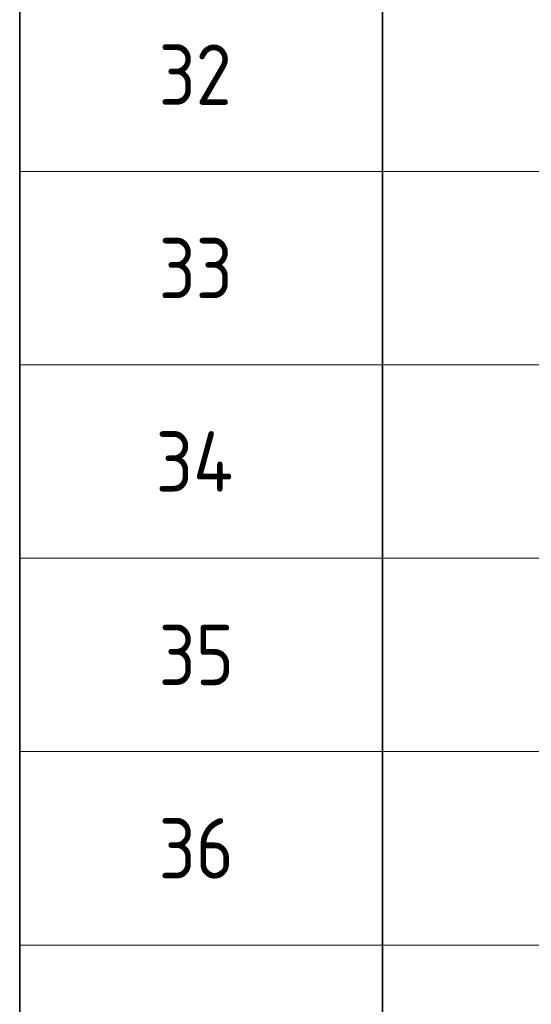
# Model space of a CAD drawing. Header units: metres. Extents: x -38 to 100, y -15 to 19.
# Tile 58 of 63: x 69.58 to 71.7, y 7.91 to 11.98. Entities that reach past the tile are written whole.
import ezdxf

# ---------------------------------------------------------------- set-up
doc = ezdxf.new("R2010")
doc.units = ezdxf.units.M
doc.styles.add('ISOCPEUR', font='txt')

msp = doc.modelspace()

# ---------------------------------------------------------------- linework, layer by layer
at = {"color": 7, "linetype": 'Continuous', "lineweight": 35, "transparency": 33554687}
for p, q in [((69.5842, 12.1519), (69.5842, 11.3519)), ((71.0842, 12.1519), (71.0842, 11.3519)), ((69.5842, 11.3519), (69.5842, 10.5519)), ((71.0842, 11.3519), (71.0842, 10.5519)), ((69.5842, 10.5519), (69.5842, 9.7519)), ((71.0842, 10.5519), (71.0842, 9.7519)), ((69.5842, 9.7519), (69.5842, 8.9519)), ((71.0842, 9.7519), (71.0842, 8.9519)), ((69.5842, 8.9519), (69.5842, 8.1519)), ((71.0842, 8.9519), (71.0842, 8.1519)), ((69.5842, 8.1519), (69.5842, 7.3519)), ((71.0842, 8.1519), (71.0842, 7.3519))]:
    msp.add_line(p, q, dxfattribs=at)
at = {"color": 7, "linetype": 'Continuous', "lineweight": 13, "transparency": 33554687}
for p, q in [((88.0842, 11.3519), (69.5842, 11.3519)), ((88.0842, 10.5519), (69.5842, 10.5519)), ((88.0842, 9.7519), (69.5842, 9.7519)), ((88.0842, 8.9519), (69.5842, 8.9519)), ((88.0842, 8.1519), (69.5842, 8.1519))]:
    msp.add_line(p, q, dxfattribs=at)

# ---------------------------------------------------------------- texts
at = {"color": 7, "linetype": 'Continuous', "lineweight": 35, "transparency": 33554687, "char_height": 0.25, "attachment_point": 7, "style": 'ISOCPEUR'}
for s, insert, width in [('\\W0.87;32', (70.1592, 11.6269), 0.45901), ('\\W0.87;33', (70.1592, 10.8269), 0.45901), ('\\W0.88;34', (70.1467, 10.0269), 0.484994), ('\\W0.87;35', (70.1592, 9.2269), 0.45901), ('\\W0.87;36', (70.1592, 8.4269), 0.45901)]:
    msp.add_mtext(s, dxfattribs=dict(at, insert=insert, width=width))

doc.saveas('drawing.dxf')
